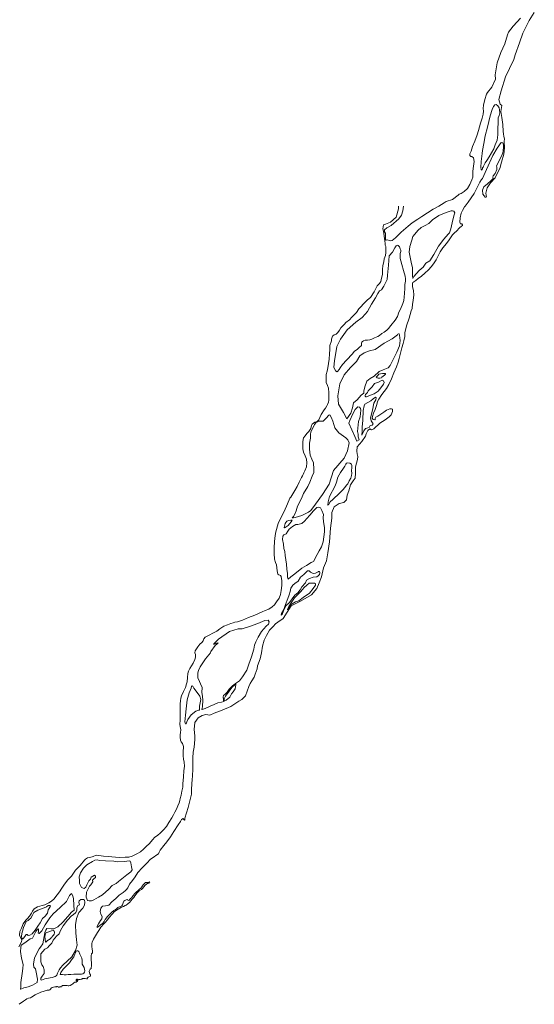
# Model space of a CAD drawing. Header units: metres. Extents: x 347609 to 404409, y 8547781 to 8605413.
# Tile 10 of 37: x 365380 to 366812, y 8552860 to 8555598. Entities that reach past the tile are written whole.
import ezdxf

# ---------------------------------------------------------------- set-up
doc = ezdxf.new("R2010")
doc.units = ezdxf.units.M
doc.layers.get('0').update_dxf_attribs({"color": 3})
doc.layers.add('01. RIO', color=7, linetype='Continuous', lineweight=5, true_color=0x2776bb)

# ---------------------------------------------------------------- blocks, each defined once
blk = doc.blocks.new('REIORORI')
at = {"layer": '01. RIO', "color": 152, "lineweight": 15, "true_color": 0x2776bb, "flags": 128}
for points in [[(366448.3, 8555079.5), (366445.7, 8555066.7), (366442.7, 8555054.4), (366434.5, 8555044.4), (366413.4, 8555025.4), (366401.4, 8555019.2), (366395.4, 8555013.4), (366394.8, 8555007.9), (366397.8, 8555004.5), (366397.4, 8554997.7), (366397.8, 8554992.3), (366398.2, 8554986.5), (366399.8, 8554985.1), (366403.8, 8554985.5), (366408.4, 8554983.9), (366412.4, 8554983.1), (366416.4, 8554983.5), (366425.2, 8554990.9), (366441.7, 8555007.5), (366460.5, 8555024.2), (366472.3, 8555033.2), (366487.3, 8555043), (366498.6, 8555050.2), (366515, 8555060.9), (366530.8, 8555070.9), (366546.4, 8555079.1), (366561.2, 8555089), (366566.2, 8555092.3), (366584.2, 8555097.7), (366599.5, 8555109.5), (366602.9, 8555113), (366605.1, 8555114), (366608.5, 8555114.2), (366617, 8555120.2), (366625.5, 8555128.3), (366632.4, 8555139.2), (366637.6, 8555152.4), (366640.3, 8555160.1), (366640.9, 8555176.8), (366642.3, 8555190.4), (366644.8, 8555204), (366642.1, 8555213.6), (366637.9, 8555217.3), (366635.5, 8555217.2), (366632, 8555220.3), (366632.4, 8555224.9), (366636.2, 8555232.6), (366639.8, 8555244.9), (366646.5, 8555259.7), (366652.3, 8555277.5), (366656.5, 8555289.8), (366662.2, 8555309.9), (366666.8, 8555323.7), (366669.6, 8555335.3), (366670.2, 8555343.2), (366669.4, 8555350.9), (366670.2, 8555360.5), (366674.2, 8555375.7), (366678.6, 8555391.1), (366681.9, 8555395.7), (366693.7, 8555410.4), (366703.7, 8555432.6), (366702.4, 8555444.6), (366708.8, 8555477.5), (366718.3, 8555506.8), (366729.6, 8555530.3), (366737.3, 8555555.5), (366739.7, 8555563.3), (366753.3, 8555579.9), (366764.2, 8555591.6), (366773, 8555602.5)], [(366678.5, 8555104.5), (366676.5, 8555115.8), (366680.8, 8555130.7), (366689.6, 8555144.5), (366703.1, 8555158), (366710.6, 8555174), (366715.6, 8555184.3), (366720.3, 8555201.6), (366726.9, 8555224.2), (366729.1, 8555241.6), (366727.8, 8555259.2), (366728.9, 8555266.5), (366727.3, 8555273), (366725.7, 8555280.4), (366725.3, 8555286.8), (366724.4, 8555306.7), (366721.2, 8555326.3), (366718.7, 8555343), (366721.6, 8555359.4), (366716.5, 8555363.4), (366713.2, 8555375.7), (366719.1, 8555400.1), (366731.8, 8555438.7), (366742.8, 8555461.8), (366754.4, 8555487.6), (366758.8, 8555500), (366770.9, 8555533.6), (366780, 8555560.6), (366797.1, 8555595.9), (366811.7, 8555618.1)], [(366675.6, 8555103.6), (366668.8, 8555112.6), (366667.3, 8555123.9), (366670.9, 8555133.4), (366681.5, 8555141.6), (366691.9, 8555150.4), (366696.8, 8555156.3), (366695.9, 8555160.1), (366696.8, 8555163.9), (366702.9, 8555170.5), (366707.7, 8555180.9), (366707.4, 8555188.5), (366706.1, 8555191), (366707.9, 8555195.3), (366720.8, 8555218.5), (366724.4, 8555228), (366725.3, 8555233), (366726.2, 8555243.4), (366725.7, 8555248.8), (366724.8, 8555252.4), (366724.1, 8555255.8), (366719.2, 8555256), (366707.9, 8555240.9), (366696.6, 8555220.1), (366678.6, 8555180.9), (366667.8, 8555156.6), (366664.6, 8555153.9), (366660.6, 8555146.3), (366644.2, 8555114.9), (366627.8, 8555090.9), (366619.6, 8555079.3), (366617.7, 8555077.1), (366611.7, 8555067.5), (366608.1, 8555059.8), (366605.1, 8555047.1), (366604.5, 8555035.2), (366605.2, 8555031.9), (366606.8, 8555030.4), (366609.9, 8555029.9), (366612.3, 8555027.5), (366611.8, 8555025.7), (366609.6, 8555024.2), (366604, 8555019.3), (366595.3, 8555009.9), (366589.4, 8555005.5), (366583.8, 8554999.9), (366575.2, 8554985.6), (366570.6, 8554978.9), (366562.8, 8554970.2), (366557.2, 8554963.4), (366549.8, 8554952.3), (366544.4, 8554941.2), (366538.4, 8554930.3), (366531.4, 8554919.4), (366524.5, 8554910.4), (366517, 8554902.4), (366507.6, 8554892.7), (366497.6, 8554884.5), (366489, 8554878.2), (366481.9, 8554872.8), (366473.7, 8554867.2), (366472.8, 8554864.4), (366473.1, 8554854.7), (366474.6, 8554848.6), (366476, 8554844.2), (366476.2, 8554833.1), (366474.6, 8554817.4), (366473.3, 8554806.8), (366471.6, 8554794.5), (366469.4, 8554788), (366463.3, 8554768), (366456.2, 8554746.4), (366452, 8554726.8), (366451.1, 8554717.1), (366449, 8554705), (366446.5, 8554697.5), (366443.1, 8554685.2), (366439.3, 8554670.9), (366435.8, 8554656.1), (366433.1, 8554646), (366428.1, 8554632.3), (366421.1, 8554615.5), (366414.4, 8554599.3), (366406.8, 8554583.4), (366400.2, 8554572.1), (366387.9, 8554555.6), (366379.1, 8554542.7), (366375.7, 8554536.5), (366374.5, 8554531.6), (366372.7, 8554525.3), (366368.9, 8554514.1), (366364.8, 8554503.8), (366361.4, 8554494.7), (366360.6, 8554489.8), (366363.3, 8554486.2), (366368.1, 8554485.1), (366369.3, 8554485.8), (366369.4, 8554486.5), (366369.3, 8554488.6), (366371.1, 8554492.5), (366376.9, 8554495.8), (366384.9, 8554501.3), (366392.9, 8554506.5), (366400.6, 8554512), (366409.7, 8554515.5), (366414.3, 8554516.2), (366417.4, 8554514.7), (366417.1, 8554508.4), (366413.4, 8554499.4), (366408.1, 8554493.5), (366396.8, 8554485.3), (366382.2, 8554476.1), (366365, 8554460.5), (366359.1, 8554457.7), (366354.3, 8554460.5), (366348.9, 8554455.4), (366343.6, 8554446.7), (366342.5, 8554439.4), (366332.3, 8554425.3), (366319.2, 8554409.9), (366317.8, 8554398.3), (366319.2, 8554390.8), (366320.6, 8554383.3), (366319.5, 8554374.9), (366313.9, 8554354.6), (366313.9, 8554337.1), (366313.7, 8554322.6), (366307.8, 8554315.4), (366300.9, 8554304.8), (366296.1, 8554288.1), (366291.4, 8554275.6), (366288.9, 8554262.5), (366281.9, 8554255.2), (366268.6, 8554252.7), (366254.7, 8554243), (366248.8, 8554228), (366248.3, 8554212.2), (366244.7, 8554183.7), (366241.6, 8554145.7), (366237.4, 8554115.7), (366233.3, 8554092.9), (366225.5, 8554073.6), (366219.6, 8554048.6), (366213.2, 8554032.2), (366206.6, 8554016.1), (366191.8, 8553998.7), (366161.8, 8553980.7), (366135.3, 8553967.9), (366113.4, 8553932.9), (366098.2, 8553923), (366091.8, 8553917.8), (366085.3, 8553910.5), (366075.6, 8553900.3), (366066.6, 8553885.5), (366060.4, 8553872.7), (366055.5, 8553855.7), (366052.9, 8553837.4), (366049.3, 8553820.9), (366041.8, 8553800.9), (366040.6, 8553792.5), (366035, 8553777.9), (366032.1, 8553769.8), (366026, 8553759.4), (366021.2, 8553752.3), (366017.7, 8553744.2), (366012.7, 8553731.2), (366008.4, 8553718.1), (365998.3, 8553707.8), (365990.1, 8553702.8), (365967.8, 8553688.2), (365943.8, 8553677.7), (365921.7, 8553669.2), (365909.6, 8553664.4), (365898.3, 8553665.5), (365888.1, 8553663), (365877, 8553656.7), (365867.7, 8553643.5), (365865.7, 8553624.2), (365867.9, 8553606.8), (365867.1, 8553596.6), (365865.2, 8553575.2), (365863, 8553561.1), (365861.6, 8553545.1), (365861.6, 8553529.4), (365861.9, 8553515.9), (365861, 8553493.3), (365859.8, 8553486.2), (365858.2, 8553458.1), (365857.9, 8553444.3), (365853.2, 8553425.7), (365848.9, 8553406.9), (365844.2, 8553392.4), (365839.8, 8553377.9), (365839.4, 8553373), (365838.6, 8553372.1), (365837, 8553374), (365834.8, 8553376.4), (365830.1, 8553373.8), (365827.7, 8553368), (365821.2, 8553359.2), (365809.1, 8553340.5), (365799.8, 8553325.7), (365789.3, 8553311.8), (365781.5, 8553301.3), (365771.5, 8553288.4), (365768.7, 8553283.4), (365766, 8553278.1), (365758.9, 8553274), (365754.3, 8553269.7), (365744.3, 8553263.8), (365733.7, 8553252.2), (365721.3, 8553239.5), (365708.9, 8553226.2), (365701.2, 8553214.8), (365694.1, 8553204.2), (365686.2, 8553194), (365680.8, 8553184), (365677.2, 8553179.5), (365674.5, 8553176.4), (365667.9, 8553171.1), (365657.4, 8553163.3), (365647.8, 8553154.2), (365636.2, 8553144.6), (365627.9, 8553135.9), (365619, 8553134.3), (365610.5, 8553132.6), (365606.1, 8553127.4), (365604, 8553117.8), (365605.9, 8553110.4), (365609.7, 8553104.5), (365609, 8553098), (365605.4, 8553093.2), (365599.5, 8553084.2), (365596.1, 8553077.5), (365596.1, 8553073.9), (365598.6, 8553075.6), (365603.8, 8553080.1), (365610.4, 8553085.1), (365615.7, 8553089.9), (365618.5, 8553095.9), (365625, 8553104), (365629.5, 8553108.4), (365632.8, 8553113), (365636.2, 8553116.6), (365642.1, 8553120.7), (365646.2, 8553123), (365650.2, 8553126.8), (365653.6, 8553128.8), (365659.8, 8553131.6), (365664.8, 8553133.8), (365666.2, 8553136.9), (365668.6, 8553142.3), (365670, 8553146.7), (365673, 8553148.9), (365676.2, 8553150.4), (365679.8, 8553151.1), (365680.9, 8553149.2), (365683.6, 8553148.7), (365686.6, 8553151.3), (365688.6, 8553154.2), (365690.9, 8553156.5), (365694.1, 8553159.6), (365696.4, 8553162.5), (365700.3, 8553167.8), (365704.7, 8553171.8), (365710.3, 8553176.3), (365713.6, 8553180.6), (365717.4, 8553183.3), (365720.5, 8553186.3), (365724.1, 8553192.6), (365730.7, 8553198.3), (365736.2, 8553199.2), (365742, 8553200.6), (365739.6, 8553197.3), (365737.2, 8553196.9), (365733.1, 8553194.2), (365729.6, 8553191.3), (365722.2, 8553182.5), (365718.8, 8553179.2), (365712.5, 8553175.8), (365706.9, 8553169.9), (365700.6, 8553162.1), (365698, 8553156.6), (365693.3, 8553152.5), (365689.1, 8553148.2), (365686.3, 8553143.8), (365680.7, 8553139.4), (365676.8, 8553135.6), (365673.7, 8553134.7), (365669.2, 8553132.4), (365663.6, 8553129.8), (365654.6, 8553124.3), (365644.3, 8553118), (365637.3, 8553110.4), (365629.2, 8553101.1), (365624.9, 8553094.6), (365618.4, 8553087.8), (365614.8, 8553084.2), (365605.7, 8553075), (365600.3, 8553065.4), (365596.8, 8553059.6), (365591.4, 8553050.9), (365585.8, 8553041.6), (365582.2, 8553033.1), (365581.1, 8553029.2), (365580.6, 8553020.4), (365581.9, 8553013.8), (365583.2, 8553008.6), (365582.8, 8553002.9), (365580.2, 8553000), (365579.6, 8552994.9), (365579.1, 8552987.5), (365578.9, 8552981.2), (365580, 8552977.8), (365580.3, 8552973.6), (365579.9, 8552967.2), (365579.1, 8552961.4), (365578.7, 8552959.7), (365576.4, 8552958), (365575.1, 8552955.9), (365574, 8552952), (365574.4, 8552947.8), (365575.1, 8552944.8), (365577, 8552942.3), (365577.5, 8552939.9), (365576.9, 8552938.2), (365574.8, 8552937), (365570.7, 8552935.6), (365568.4, 8552933.1), (365568.8, 8552931.6), (365568, 8552931), (365566.3, 8552931.2), (365562.7, 8552931.8), (365560.1, 8552931.8), (365557.8, 8552932.2), (365555.6, 8552932.1), (365555.4, 8552931.4), (365553.1, 8552930.4), (365551.4, 8552929.8), (365548.7, 8552929.4), (365545.1, 8552928.6), (365543.7, 8552928.5), (365541.6, 8552928.4), (365540.9, 8552929.4), (365539.9, 8552929.9), (365538.8, 8552930.2), (365538.2, 8552929.4), (365537.6, 8552928.4), (365537.8, 8552927.6), (365537.7, 8552926.8), (365537.5, 8552925.9), (365538.3, 8552925.1), (365539, 8552925.3), (365540, 8552925.9), (365540.8, 8552926.1), (365541.1, 8552925.8), (365541.3, 8552924.9), (365541.2, 8552923.6), (365539.9, 8552923), (365538.5, 8552922.5), (365538.2, 8552921.5), (365536.3, 8552921.7), (365533.5, 8552921.6), (365531.1, 8552919.9), (365528.1, 8552917.2), (365525.2, 8552914.8), (365521.1, 8552912.2), (365517.5, 8552911.8), (365514.8, 8552911.8), (365512.7, 8552912), (365509.6, 8552912.3), (365506.5, 8552912.6), (365503.5, 8552912.5), (365501.8, 8552912), (365499.6, 8552912.2), (365498.1, 8552911.6), (365498, 8552910.3), (365496.5, 8552908.3), (365494.8, 8552907.8), (365494, 8552909.1), (365491.4, 8552908.9), (365490.7, 8552907.8), (365487.8, 8552907.8), (365487.2, 8552908.9), (365485.4, 8552909.2), (365483.3, 8552909.2), (365482.8, 8552908.5), (365478.4, 8552908.5), (365474.8, 8552907.8), (365470.4, 8552906.9), (365468.1, 8552904.7), (365466, 8552902.1), (365464.1, 8552900.2), (365462.6, 8552899.6), (365461.1, 8552899.8), (365457.1, 8552899), (365448.6, 8552897), (365438.8, 8552893.8), (365423.3, 8552886.3), (365413.1, 8552880.2), (365410.6, 8552877.9), (365405, 8552876.9), (365400.5, 8552875.4), (365396.3, 8552872.8), (365390.6, 8552868.7), (365379.2, 8552860)], [(366434.4, 8555079.5), (366434.2, 8555072.2), (366427.2, 8555048.4), (366411.3, 8555034.9), (366397.6, 8555029.4), (366392, 8555027.2), (366390.8, 8555016.1), (366392.2, 8555009.6), (366395.7, 8554983.1), (366396.8, 8554975.1), (366396.8, 8554970.6), (366398.3, 8554967.4), (366398.6, 8554961.4), (366398.3, 8554950.3), (366397.8, 8554942.2), (366394.2, 8554933.2), (366392.9, 8554924.4), (366390.2, 8554914.5), (366389.4, 8554903.7), (366389, 8554890.4), (366385.4, 8554874.3), (366384.9, 8554869.5), (366381.2, 8554863.9), (366374.2, 8554857.7), (366366.7, 8554840.8), (366356.5, 8554825.5), (366348.1, 8554818.9), (366336.4, 8554807.9), (366329.3, 8554799.7), (366323.4, 8554793.9), (366316.9, 8554783.7), (366304.3, 8554770.9), (366297.6, 8554763.7), (366287.5, 8554756), (366284.1, 8554751.6), (366274, 8554740.7), (366270, 8554735), (366265.3, 8554728.3), (366260.4, 8554723.5), (366254.8, 8554721.2), (366250.3, 8554717.6), (366248, 8554709.6), (366247.4, 8554704.8), (366243.3, 8554691.6), (366242.6, 8554680.8), (366241.6, 8554669), (366240.9, 8554654), (366239.2, 8554642.1), (366237, 8554629.7), (366235.6, 8554620.9), (366232.8, 8554611), (366232.4, 8554604.7), (366232.7, 8554601.3), (366232.7, 8554588.6), (366236.2, 8554580.6), (366239.4, 8554573.7), (366240.6, 8554560), (366240.4, 8554552.5), (366240.2, 8554546.6), (366239.9, 8554540.1), (366239.3, 8554534), (366236.5, 8554528), (366234.3, 8554523.8), (366230.7, 8554517.7), (366227, 8554513), (366219.1, 8554500.5), (366214.8, 8554491.7), (366212, 8554485.2), (366207.4, 8554480.9), (366200.8, 8554478.9), (366193.7, 8554473.4), (366192.4, 8554469.3), (366189.8, 8554461.3), (366184.4, 8554452.5), (366179.4, 8554447.1), (366174.1, 8554440.8), (366169.7, 8554434.9), (366167.8, 8554424.8), (366167.5, 8554415), (366167.6, 8554404.2), (366170, 8554395.6), (366174.8, 8554385), (366177.8, 8554375.8), (366178.8, 8554365.5), (366178.2, 8554354.4), (366173.1, 8554343.2), (366170.6, 8554338.3), (366168.5, 8554333.4), (366167.2, 8554329.8), (366164.2, 8554324.7), (366157.6, 8554312.1), (366152.1, 8554300.2), (366145.2, 8554288.4), (366134.1, 8554270.2), (366131.6, 8554267), (366125.1, 8554252), (366115.6, 8554229.9), (366106.3, 8554213), (366099.1, 8554196.9), (366093, 8554173.6), (366091.3, 8554163.9), (366089.1, 8554146.7), (366088.3, 8554129.5), (366088.3, 8554114), (366089, 8554098), (366091.8, 8554088.9), (366094.8, 8554081.6), (366096.8, 8554065.3), (366098.1, 8554056.2), (366101.1, 8554053.9), (366105.6, 8554052.8), (366107.4, 8554049.9), (366109.7, 8554037.6), (366109, 8554024.7), (366107.6, 8554010.3), (366105.7, 8553999.5), (366101.6, 8553989.4), (366094.8, 8553978.7), (366088.8, 8553971), (366082.8, 8553965.3), (366073, 8553958.7), (366063, 8553954.7), (366054.4, 8553951.2), (366044.3, 8553947.1), (366034.2, 8553942), (366017, 8553935.4), (365999.9, 8553928.2), (365986, 8553923.8), (365979.2, 8553922.8), (365974.1, 8553921), (365967.7, 8553918.5), (365958.8, 8553914.9), (365948.5, 8553911.4), (365936.6, 8553904.3), (365928.6, 8553897.8), (365917.9, 8553891.9), (365907.1, 8553886.4), (365896.1, 8553880.6), (365892.6, 8553875.9), (365890.4, 8553870.4), (365887.3, 8553865.7), (365881.6, 8553861), (365875.6, 8553854.1), (365868.7, 8553842.8), (365867.4, 8553837.4), (365868.9, 8553832.6), (365869.4, 8553825.6), (365867.4, 8553818.6), (365862.4, 8553808.2), (365853.5, 8553793.8), (365850, 8553786.6), (365848.1, 8553780.2), (365847.5, 8553768.4), (365846, 8553756.3), (365844.7, 8553751.2), (365841.3, 8553741.1), (365836.1, 8553729.8), (365830.1, 8553717.7), (365828.7, 8553711.4), (365827.6, 8553704.2), (365827.1, 8553695.4), (365826.7, 8553686.4), (365826.5, 8553669), (365826.4, 8553658.8), (365826.4, 8553651.5), (365826.1, 8553638.5), (365827.3, 8553628), (365828.3, 8553623.1), (365827.9, 8553615.6), (365826.4, 8553608.9), (365827, 8553602.9), (365827.6, 8553594.4), (365829.9, 8553590), (365833.6, 8553585.3), (365835.6, 8553577.3), (365835.3, 8553561.2), (365835.3, 8553550.8), (365836.4, 8553541.9), (365838, 8553533.1), (365838.7, 8553521.9), (365837.3, 8553509), (365835.9, 8553492.8), (365834.9, 8553482.8), (365833.9, 8553473.9), (365833.7, 8553463.9), (365831.4, 8553452.4), (365829.6, 8553441.2), (365827, 8553432.7), (365826, 8553427), (365823.9, 8553420.5), (365820.3, 8553411.9), (365816.5, 8553402.3), (365812.3, 8553394.6), (365808.1, 8553386.7), (365803.8, 8553378.1), (365795.5, 8553365.3), (365789, 8553354.4), (365780.4, 8553344.9), (365772, 8553336.6), (365763.7, 8553329.8), (365756.3, 8553325), (365750.2, 8553317.7), (365741.8, 8553307.5), (365732.3, 8553299.1), (365725.1, 8553291), (365716.3, 8553284.3), (365706.3, 8553278.3), (365693.1, 8553271.8), (365683.8, 8553268.8), (365674, 8553269), (365658.5, 8553268.5), (365646.9, 8553269), (365626.2, 8553270.9), (365613.5, 8553272), (365593.3, 8553274.6), (365584.7, 8553271.1), (365575, 8553268.1), (365568.8, 8553267), (365563.7, 8553263.6), (365561, 8553260.4), (365548.3, 8553245.9), (365535.8, 8553233.2), (365524, 8553216.2), (365513.8, 8553205.2), (365503.6, 8553191.4), (365497.5, 8553183.3), (365490.8, 8553172.8), (365484.6, 8553164.7), (365481.2, 8553160), (365475.8, 8553153.2), (365469, 8553146.6), (365461.5, 8553141.8), (365450.5, 8553137.1), (365442.6, 8553135.1), (365429.9, 8553130.9), (365420.4, 8553125.4), (365416.1, 8553119.1), (365413.6, 8553113.7), (365407.9, 8553105.5), (365402.5, 8553098.7), (365397.7, 8553093.6), (365390.2, 8553083.8), (365385.2, 8553072.1), (365381.2, 8553062.1), (365380.1, 8553052.6), (365382.8, 8553045.5), (365386.3, 8553038.4), (365385.5, 8553034.4), (365382.2, 8553028.5), (365378.1, 8553020)]]:
    blk.add_lwpolyline(points, dxfattribs=at)
for points in [[(366664.9, 8555180), (366663.9, 8555180.9), (366663.2, 8555186.7), (366664, 8555203.3), (366666.2, 8555225.7), (366667.4, 8555234), (366671.2, 8555253.7), (366675.3, 8555274.8), (366681.2, 8555298.9), (366689.3, 8555330.8), (366694.1, 8555348), (366698.5, 8555356.5), (366702, 8555361.5), (366705.2, 8555361.8), (366710, 8555358), (366713.5, 8555352.8), (366714.4, 8555347.1), (366715.5, 8555338.9), (366713.6, 8555331.9), (366711.6, 8555325.3), (366710.8, 8555311.9), (366710.3, 8555294.1), (366710.6, 8555278), (366708, 8555262.7), (366702.6, 8555249.8), (366699.3, 8555239.2), (366692.6, 8555227.8), (366685.8, 8555216.7), (366680, 8555206.6), (366675.4, 8555199.5), (366672.6, 8555193.9), (366670.6, 8555190.7), (366669.3, 8555187.9), (366668, 8555185.6), (366667.5, 8555183.3), (366666.7, 8555181.4), (366666.1, 8555180.2), (366665.5, 8555179.8)], [(366580.4, 8555066.1), (366566.2, 8555062.2), (366546.4, 8555053.7), (366528.9, 8555041.8), (366518.4, 8555031.5), (366508, 8555025.3), (366497.2, 8555020), (366488, 8555011.5), (366479.8, 8555001.6), (366474.2, 8554994.7), (366470.7, 8554984.6), (366465.2, 8554966.9), (366463.9, 8554951.9), (366469.5, 8554923.9), (366473.2, 8554907.7), (366473.2, 8554886.9), (366473.4, 8554878.6), (366476.5, 8554883.4), (366491.5, 8554900.7), (366503, 8554909.7), (366510.3, 8554921.1), (366520.7, 8554927), (366532.1, 8554944.5), (366545.1, 8554968.2), (366560, 8554987.5), (366572.1, 8555001.4), (366575.6, 8555005.3), (366579.5, 8555016.4), (366583.4, 8555033), (366588.1, 8555052.3), (366590.5, 8555060.5), (366588.3, 8555065.8), (366584.4, 8555066.6), (366581.9, 8555066.4)], [(366263, 8554618.3), (366258.3, 8554621.5), (366254.5, 8554631.8), (366255.5, 8554649.2), (366262.6, 8554688.7), (366272.5, 8554709.7), (366291.4, 8554735.6), (366315, 8554757.1), (366333.2, 8554769.5), (366341.2, 8554778.8), (366347.6, 8554786.8), (366359.2, 8554807), (366370.1, 8554824.9), (366376.7, 8554836.4), (366381.5, 8554844), (366386.6, 8554847), (366393.3, 8554857), (366402.1, 8554875.2), (366403.3, 8554887.6), (366405.7, 8554915.7), (366408.3, 8554940.9), (366417.7, 8554951.4), (366424.2, 8554963.4), (366427.3, 8554968.9), (366429.6, 8554970.3), (366431.1, 8554970.6), (366433.2, 8554970), (366436.7, 8554966.5), (366438.9, 8554960.6), (366440.2, 8554957.2), (366440.3, 8554953.7), (366439, 8554947.4), (366438.3, 8554939.7), (366438.5, 8554934), (366440.2, 8554927.6), (366443.4, 8554917.4), (366447.6, 8554900.4), (366452.3, 8554884.6), (366453.8, 8554877), (366453.2, 8554870.4), (366451.7, 8554861.3), (366451.2, 8554850.2), (366450.8, 8554837), (366450, 8554825.9), (366448.4, 8554817.5), (366445.6, 8554808.8), (366439.2, 8554793.2), (366435.2, 8554784.3), (366431.4, 8554772.5), (366424.7, 8554762.5), (366413, 8554747.7), (366406.4, 8554739), (366401.3, 8554734.3), (366393.7, 8554728.6), (366388, 8554724.9), (366380.8, 8554719.8), (366376.2, 8554717.1), (366367.5, 8554713.1), (366359.4, 8554709.7), (366353.8, 8554707.9), (366347.4, 8554707), (366344.5, 8554707.1), (366340.8, 8554706.6), (366336.9, 8554704.6), (366333.7, 8554703), (366332, 8554701.4), (366331.4, 8554698.8), (366331, 8554696), (366330.8, 8554692.2), (366330, 8554691.1), (366325.9, 8554687.3), (366319.7, 8554682.1), (366311.1, 8554674.8), (366305.8, 8554669.1), (366289.1, 8554650.8), (366278.6, 8554639.4), (366271.5, 8554629.9), (366268.7, 8554625.4), (366264.2, 8554619.7), (366263.6, 8554618.8)], [(366289.9, 8554488.1), (366301.2, 8554504), (366305.9, 8554518.2), (366308.4, 8554532.2), (366319.4, 8554540.6), (366330.2, 8554553.6), (366337.4, 8554559.2), (366337.6, 8554564.8), (366340.4, 8554577.4), (366345.7, 8554593.2), (366355.1, 8554600), (366366.5, 8554606.5), (366380, 8554619.3), (366391.7, 8554624.2), (366405.4, 8554630.1), (366410.8, 8554635.9), (366419.4, 8554653.3), (366429.4, 8554673.3), (366437.1, 8554691.1), (366439, 8554705.5), (366436.7, 8554721.1), (366436.1, 8554724.4), (366434.3, 8554724.4), (366431.9, 8554723), (366430.7, 8554721.9), (366416.7, 8554710.1), (366393.9, 8554698.3), (366369.4, 8554680.8), (366353.2, 8554676.8), (366338.8, 8554671.1), (366326.5, 8554663.2), (366316.9, 8554647.5), (366300.3, 8554630.4), (366283.2, 8554609.9), (366270.9, 8554584.9), (366265.2, 8554551.7), (366267, 8554528.5), (366281, 8554505.7)], [(366372.4, 8554605.1), (366376.2, 8554608.5), (366378, 8554611.5), (366379.5, 8554612.6), (366384, 8554613.2), (366389.7, 8554613.7), (366395, 8554614.3), (366397.4, 8554613.9), (366397.6, 8554612.2), (366395.1, 8554609.3), (366387.7, 8554604.2), (366386.4, 8554601.7), (366382.2, 8554601.3), (366377.7, 8554601.4), (366374.2, 8554602.1), (366372, 8554604.1)], [(366345.9, 8554559.3), (366342.5, 8554555.3), (366341.2, 8554552.7), (366341.2, 8554550.7), (366343, 8554549.5), (366344.8, 8554549.2), (366351.4, 8554551.7), (366365.9, 8554557.4), (366377.3, 8554565.3), (366385.1, 8554574), (366392.6, 8554584.5), (366393.7, 8554589), (366392.3, 8554593.9), (366388.4, 8554595.6), (366378, 8554589.8), (366367.4, 8554586), (366361, 8554577.3), (366350, 8554565.5), (366348.5, 8554564.4), (366347.3, 8554561.3), (366346.4, 8554560)], [(366332.1, 8554442.3), (366337.6, 8554455.1), (366342.6, 8554460.8), (366351.9, 8554463.6), (366355.2, 8554469.1), (366360.9, 8554470.7), (366363.1, 8554473.7), (366357.7, 8554482.2), (366356.3, 8554490.5), (366361.5, 8554511.9), (366365.6, 8554531.3), (366370.8, 8554540.7), (366372.1, 8554546.5), (366370.4, 8554548.5), (366363.3, 8554543.4), (366356.7, 8554538.5), (366348.9, 8554533.3), (366340.4, 8554529.2), (366338.3, 8554524), (366336.1, 8554511.2), (366334.8, 8554484.3), (366333, 8554464.6), (366332.8, 8554454)], [(366138.6, 8554213.1), (366141.9, 8554216.4), (366146.6, 8554224.7), (366149, 8554232.1), (366153.1, 8554244.8), (366163.9, 8554266.8), (366169.5, 8554280.4), (366181.5, 8554300), (366187.6, 8554312.2), (366193.8, 8554328.9), (366198.5, 8554339), (366198.5, 8554348.4), (366197.4, 8554366), (366193, 8554376), (366188.4, 8554386.9), (366186, 8554404.1), (366186.8, 8554420.5), (366189.6, 8554434.6), (366189.4, 8554445.5), (366189.8, 8554450.9), (366193.2, 8554457), (366198, 8554467.6), (366200.6, 8554472.6), (366204, 8554477.3), (366212.3, 8554481.2), (366224.6, 8554481.2), (366232.8, 8554490.3), (366240.1, 8554498.4), (366243.3, 8554499.1), (366246.7, 8554492.9), (366251.3, 8554481.4), (366256.5, 8554463.1), (366267.7, 8554449.1), (366287.7, 8554435.6), (366293.4, 8554429.9), (366297, 8554421.3), (366292.3, 8554399.3), (366283.2, 8554378.8), (366253.4, 8554343.9), (366240.9, 8554306.2), (366222.2, 8554277.5), (366203.1, 8554250.3), (366190.5, 8554233.1), (366183.8, 8554228.2), (366164.7, 8554218.9), (366146.7, 8554213.8), (366141.5, 8554212.9)], [(366324.4, 8554429.8), (366321.8, 8554437.6), (366321.6, 8554445), (366319.9, 8554453.1), (366322.7, 8554480.9), (366327.3, 8554494), (366329, 8554512.4), (366328.5, 8554516.9), (366325.7, 8554520.4), (366320.6, 8554521.3), (366313.6, 8554514), (366307.3, 8554501.9), (366298.7, 8554483.5), (366295.9, 8554476.3), (366312.5, 8554438.7), (366318.2, 8554426)], [(366237.6, 8554247.9), (366238.1, 8554257.6), (366241.9, 8554271.7), (366258, 8554301.7), (366261.7, 8554312.2), (366265.6, 8554325.6), (366272.9, 8554339.2), (366280.9, 8554350.4), (366284.9, 8554356.8), (366287.4, 8554361.6), (366289.6, 8554365.1), (366292.8, 8554365.8), (366298.6, 8554364.6), (366303.1, 8554362.2), (366304.6, 8554358.5), (366304.4, 8554351.4), (366303.6, 8554344), (366304.5, 8554335.9), (366303.5, 8554330.5), (366301.1, 8554323.3), (366296.6, 8554316), (366292.6, 8554307.5), (366289.3, 8554303.3), (366285.1, 8554296.9), (366279.4, 8554290.6), (366273.9, 8554285.2), (366270.3, 8554281.6), (366263, 8554275.2), (366258.2, 8554270), (366251.1, 8554263.9), (366244.2, 8554257.3), (366238.8, 8554249.2)], [(366126.7, 8554041.9), (366134.8, 8554048.9), (366145.7, 8554057.2), (366165.1, 8554072.7), (366177.7, 8554080.1), (366191.2, 8554088.4), (366197.1, 8554091.7), (366207.4, 8554110.5), (366213.7, 8554121.4), (366220.1, 8554132.1), (366224.3, 8554146.3), (366226.6, 8554160.2), (366228, 8554174.1), (366227.9, 8554185.6), (366225.3, 8554201.2), (366224.7, 8554213.2), (366225.5, 8554222.2), (366220.8, 8554233.2), (366217.2, 8554240.9), (366211.8, 8554242.5), (366206.9, 8554241.4), (366197.2, 8554232.3), (366187.7, 8554220.6), (366178.7, 8554210.9), (366172.7, 8554203.2), (366165.5, 8554196.9), (366153.8, 8554194.1), (366148.8, 8554194.1), (366139.3, 8554188.2), (366130, 8554181.5), (366126, 8554175.4), (366121.4, 8554168.4), (366115.1, 8554165.4), (366112.3, 8554161.4), (366111.7, 8554152.2), (366114.1, 8554139.7), (366114.9, 8554127.3), (366118, 8554119.4), (366118.6, 8554107.8), (366122.5, 8554084.2), (366123.8, 8554070.3), (366124.9, 8554058.2), (366125.2, 8554047.4)], [(366116.3, 8554186), (366116.8, 8554189.9), (366118.5, 8554196.7), (366120.9, 8554200.2), (366123.8, 8554203.3), (366128.8, 8554205.2), (366134.3, 8554206.3), (366137.8, 8554206.6), (366138.4, 8554206), (366135.4, 8554201.6), (366130.6, 8554196.2), (366127.2, 8554191.7), (366121.4, 8554187.4), (366118.9, 8554185.5), (366116.8, 8554184.5)], [(366210.3, 8554062.5), (366203.2, 8554058.9), (366196.4, 8554057.9), (366189.3, 8554061.7), (366185.3, 8554065.2), (366180.8, 8554065.7), (366176.7, 8554061.7), (366170.2, 8554054.9), (366161.6, 8554047.3), (366154.8, 8554036.5), (366145.2, 8554029.9), (366140.4, 8554025.2), (366134.9, 8554016.8), (366132.4, 8554008.3), (366130.3, 8553998.4), (366126.6, 8553988.4), (366119.5, 8553971.7), (366115.4, 8553957.8), (366108.6, 8553946.5), (366107.6, 8553941.7), (366110.1, 8553944.2), (366114.4, 8553953.8), (366121.7, 8553968.7), (366131.1, 8553977.5), (366135.6, 8553983.5), (366137.9, 8553987.8), (366145.7, 8553997.4), (366153.5, 8554004.2), (366160.1, 8554012.3), (366165.1, 8554020.6), (366175.2, 8554032.2), (366178.5, 8554039.7), (366186.8, 8554044.5), (366196.6, 8554047.8), (366206.5, 8554048.6), (366210.8, 8554051.3), (366214, 8554055.6), (366214.9, 8554059.4), (366215.4, 8554062.1), (366214.3, 8554063.6), (366212.6, 8554063.7), (366211.5, 8554063.3)], [(366125.4, 8553958.6), (366128.9, 8553966.6), (366137.2, 8553979), (366145, 8553989.9), (366152.5, 8553997.5), (366161.1, 8554007.2), (366166.7, 8554013.6), (366171.5, 8554019.4), (366179, 8554025.2), (366185.1, 8554030.7), (366192.9, 8554031.5), (366200.4, 8554031.1), (366203.1, 8554029.6), (366203.4, 8554025.6), (366196.4, 8554016.2), (366186.2, 8554003.6), (366168.5, 8553991), (366156.4, 8553981.7), (366147.4, 8553979.2), (366138.5, 8553973.9), (366133.5, 8553970.1), (366129.7, 8553965.3), (366127.7, 8553959.8), (366125.3, 8553956.7), (366125.1, 8553957.5)], [(365948.2, 8553701.7), (365947.4, 8553703.6), (365947.2, 8553707.8), (365947.3, 8553710.4), (365947, 8553711.6), (365946.5, 8553712.3), (365946.2, 8553715), (365947.3, 8553719), (365951.7, 8553722.7), (365957.2, 8553727.8), (365962.9, 8553736.2), (365971.9, 8553745.5), (365983.5, 8553754.2), (365992, 8553759.6), (365999.9, 8553770.2), (366011.7, 8553788.8), (366018, 8553806.2), (366025.3, 8553826.3), (366031.7, 8553847.3), (366033.1, 8553858.4), (366037.2, 8553867.8), (366043.6, 8553881.1), (366052.5, 8553897), (366066.2, 8553911.1), (366072.1, 8553916.8), (366074.1, 8553923.7), (366071, 8553928), (366062.3, 8553927.5), (366042.4, 8553919.1), (366019.2, 8553910.7), (365998.9, 8553904.1), (365987.7, 8553903.8), (365964, 8553896.3), (365933.2, 8553875.1), (365920.7, 8553862.6), (365920.4, 8553860.3), (365927.3, 8553864.4), (365932.3, 8553865.1), (365929.8, 8553862.6), (365923.9, 8553857.8), (365912, 8553841.2), (365911, 8553837), (365897.3, 8553820.3), (365882.7, 8553798.5), (365877.5, 8553788.2), (365875.7, 8553781.8), (365876.1, 8553767.9), (365880.2, 8553757.6), (365883.6, 8553751), (365887.5, 8553741.2), (365886.8, 8553727.3), (365888.4, 8553717.3), (365890, 8553704.6), (365888.7, 8553688.9), (365887.8, 8553682.1), (365887.1, 8553680.4), (365887, 8553679.6), (365887.1, 8553679.4), (365887.5, 8553679.4), (365896.6, 8553682.8), (365909.7, 8553689.2), (365921.4, 8553693.8), (365931.5, 8553698.7), (365941.9, 8553700)], [(365841.6, 8553640.1), (365839.8, 8553645.8), (365841.4, 8553663.8), (365843.6, 8553682.1), (365846.2, 8553706.5), (365851.9, 8553725.9), (365857.2, 8553739.4), (365857.9, 8553743.6), (365859.9, 8553745.3), (365862.3, 8553744.7), (365864.7, 8553738.7), (365870.9, 8553731), (365881.5, 8553716.9), (365884.3, 8553707.7), (365880.1, 8553689), (365880.8, 8553677.7), (365877.5, 8553677.7), (365870.2, 8553674.7), (365857.7, 8553665.4), (365848, 8553651.6), (365844.9, 8553645.4), (365843.6, 8553640.1), (365842.3, 8553639.6), (365842, 8553639.6)], [(365950.8, 8553703.5), (365954.5, 8553706), (365965, 8553714.2), (365969.8, 8553723.2), (365974.5, 8553729.3), (365979.4, 8553737.5), (365981.5, 8553748.2), (365981.5, 8553750.2), (365979, 8553748.8), (365970.4, 8553740.9), (365963.4, 8553730.4), (365952.8, 8553716.8), (365949.2, 8553709.2), (365949.3, 8553704.1)], [(365546, 8553214.8), (365549.3, 8553225.4), (365557.6, 8553238.3), (365567.3, 8553247.5), (365583.3, 8553257.1), (365589.7, 8553261.1), (365596.2, 8553262.2), (365602.3, 8553259.9), (365619.4, 8553258.6), (365642.6, 8553257.6), (365653.2, 8553256.2), (365670.5, 8553257.3), (365685.9, 8553258.6), (365688, 8553258.3), (365689.7, 8553253.7), (365691.7, 8553242.7), (365693.1, 8553234.3), (365689.3, 8553228.1), (365678, 8553219.8), (365655.3, 8553201.2), (365648.3, 8553195.7), (365637.8, 8553190.8), (365627.9, 8553180.1), (365610.4, 8553164.1), (365599.5, 8553158.1), (365586.8, 8553150.2), (365580.5, 8553147.6), (365573.4, 8553147.9), (365569.3, 8553148.8), (365565.3, 8553158.4), (365566.2, 8553172.2), (365574.5, 8553188.5), (365578.3, 8553192), (365583.7, 8553200.4), (365583.3, 8553205.3), (365587.4, 8553209.7), (365591, 8553212.5), (365591.2, 8553216.8), (365588.2, 8553218.7), (365584.2, 8553216.8), (365578.9, 8553213.5), (365577.7, 8553207.7), (365572.4, 8553203), (365566.8, 8553192), (365564, 8553185.8), (365560, 8553182.4), (365552.7, 8553184.4), (365549.8, 8553190.3), (365546.7, 8553195.7), (365546.9, 8553205.8), (365546.1, 8553212.4)], [(365383.6, 8552902.1), (365391.6, 8552905.8), (365404.3, 8552908.8), (365416.3, 8552913.4), (365429.3, 8552921.1), (365429.6, 8552929.7), (365426, 8552949.1), (365424.6, 8552958.4), (365419.6, 8552963.4), (365418.6, 8552971.4), (365421.6, 8552989), (365434.3, 8553014.3), (365438, 8553019.3), (365444.9, 8553028.3), (365448.6, 8553048.6), (365449.9, 8553059.6), (365452.9, 8553066.3), (365455.6, 8553070.6), (365468.3, 8553070.3), (365475.6, 8553069.6), (365486.6, 8553075.9), (365500, 8553088.6), (365514, 8553104.6), (365524.6, 8553115.9), (365531.6, 8553121.6), (365531.3, 8553135.9), (365530.3, 8553153), (365527.9, 8553162), (365524.3, 8553168), (365519.3, 8553162.3), (365510.6, 8553145.7), (365493, 8553129.4), (365473.3, 8553111.4), (365464, 8553100.4), (365451.3, 8553081.4), (365442.2, 8553064), (365434.3, 8553057.3), (365431.3, 8553058), (365432.3, 8553062.7), (365432.6, 8553066.3), (365432.6, 8553069.6), (365430.3, 8553069.3), (365425.6, 8553062.7), (365420.6, 8553053), (365415.9, 8553044), (365409.3, 8553042), (365394.6, 8553031.4), (365384.9, 8553024.4), (365383.6, 8553018), (365382.3, 8553007), (365385.3, 8552988.3), (365389.9, 8552970.4), (365389.3, 8552959.7), (365386.9, 8552946), (365383.3, 8552920.7), (365383.3, 8552907.1), (365382.6, 8552902.9), (365383.1, 8552902.4)], [(365387.9, 8553041.5), (365386.4, 8553044.1), (365385.3, 8553048.7), (365386.3, 8553056.5), (365388.4, 8553063.8), (365391, 8553073.3), (365394.9, 8553081.5), (365397.7, 8553088.2), (365398.7, 8553090.3), (365404, 8553093), (365407.1, 8553096.2), (365411.6, 8553099.4), (365415.9, 8553108.2), (365420, 8553114.9), (365430.9, 8553121.7), (365443.4, 8553126.3), (365455.2, 8553131.4), (365460, 8553134.7), (365464.4, 8553135), (365465.9, 8553132.7), (365459.9, 8553123), (365457.5, 8553113.7), (365451.2, 8553105.2), (365444.2, 8553098.9), (365437.4, 8553086.4), (365431, 8553077.6), (365423.2, 8553065.8), (365415.2, 8553055.8), (365408.7, 8553052.3), (365403.5, 8553051.5), (365401.1, 8553053.8), (365398.2, 8553053.8), (365394.7, 8553048.8), (365391, 8553044.2), (365389.5, 8553042.3)], [(365481.8, 8552939.2), (365478.6, 8552937.5), (365470.4, 8552934.9), (365455.1, 8552931.8), (365450, 8552930.7), (365440.7, 8552927.5), (365439.6, 8552927.7), (365439, 8552932.6), (365442.8, 8552938.7), (365448.5, 8552945.9), (365448.1, 8552955.7), (365445.6, 8552965), (365441.6, 8552970.1), (365439, 8552977.7), (365439, 8552992.8), (365439.4, 8553000), (365450.7, 8553013.7), (365457.4, 8553016.9), (365461.9, 8553022.4), (365469.3, 8553029.9), (365473.4, 8553038), (365482.5, 8553049.2), (365490.5, 8553056.4), (365494.1, 8553065.1), (365501.6, 8553077.8), (365513.6, 8553093.7), (365524.4, 8553105.6), (365529.5, 8553109.2), (365536.7, 8553115.7), (365539.1, 8553121.9), (365539.5, 8553128.7), (365542, 8553134.4), (365546.3, 8553137.1), (365544.4, 8553142.9), (365546.1, 8553147.8), (365550.1, 8553151.8), (365557.9, 8553151.8), (365560.7, 8553149.7), (365561.3, 8553144.4), (365560.9, 8553135.9), (365555.8, 8553127.2), (365544.4, 8553115.6), (365538, 8553099.1), (365535.7, 8553080.9), (365536.1, 8553059), (365538.6, 8553039.3), (365540.1, 8553024.4), (365535.2, 8553010), (365525.5, 8552992.4), (365500, 8552969), (365494.3, 8552961), (365490.3, 8552956.1), (365485.6, 8552946.2), (365483.5, 8552941.1)], [(365464.3, 8553062.2), (365458.2, 8553060.4), (365454.2, 8553059.8), (365452.2, 8553056.3), (365450.5, 8553049.1), (365451.6, 8553039.9), (365452, 8553033.4), (365453.3, 8553033.1), (365456.4, 8553036.5), (365460.1, 8553039.4), (365463.2, 8553039.9), (365465, 8553041.7), (365466, 8553043.3), (365467.6, 8553045), (365469.4, 8553046.2), (365471.1, 8553048.6), (365474.4, 8553052), (365476, 8553055), (365477, 8553058.6), (365477, 8553061.3), (365476, 8553063.8), (365473.7, 8553065), (365469, 8553064.2), (365466.2, 8553063)], [(365492.6, 8552942.7), (365494.6, 8552948.8), (365501.4, 8552957.4), (365509.8, 8552965.9), (365516, 8552973), (365518.7, 8552975.6), (365522.3, 8552980.9), (365527.4, 8552987), (365530.6, 8552991.7), (365532.3, 8552994.6), (365533.9, 8552999.4), (365535.5, 8553002.8), (365536.9, 8553006.3), (365537.4, 8553008.2), (365539.2, 8553008.9), (365542.2, 8553008.9), (365544.9, 8553006.9), (365547.7, 8552999.9), (365553.2, 8552988.2), (365554.5, 8552981.6), (365554, 8552975.4), (365554.3, 8552971.4), (365557.3, 8552967.3), (365559.3, 8552962.5), (365560.8, 8552957.6), (365561.7, 8552952.9), (365560.5, 8552949.7), (365558.4, 8552946.3), (365555.9, 8552945.1), (365552.3, 8552944.3), (365541.3, 8552943.9), (365530.6, 8552944), (365522.8, 8552943.1), (365514.9, 8552942.8), (365509.6, 8552942), (365504.1, 8552942.2), (365499.7, 8552942.7), (365495, 8552943), (365493.4, 8552942.8)]]:
    blk.add_lwpolyline(points, close=True, dxfattribs=at)

msp = doc.modelspace()

# ---------------------------------------------------------------- block references
msp.add_blockref('REIORORI', (0, 0))

doc.saveas('drawing.dxf')
